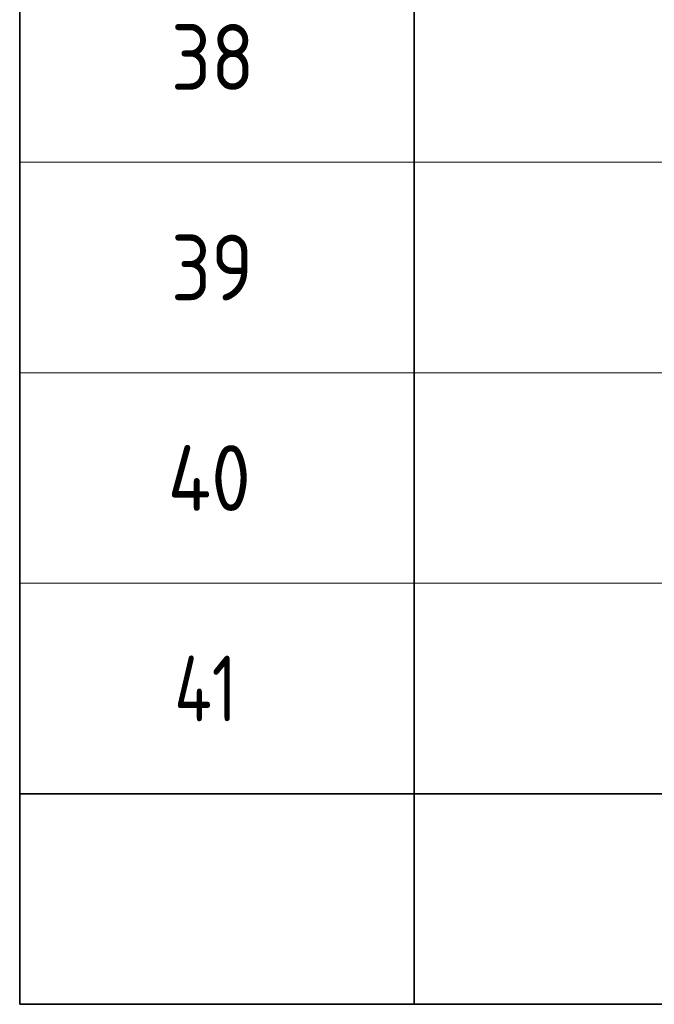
# Model space of a CAD drawing. Header units: metres. Extents: x -38 to 97, y -15 to 21.
# Tile 53 of 89: x 67.92 to 70.33, y 0.47 to 4.21. Entities that reach past the tile are written whole.
import ezdxf

# ---------------------------------------------------------------- set-up
doc = ezdxf.new("R2010")
doc.units = ezdxf.units.M
doc.layers.add('XR$4$Текст_ примечание', color=7, linetype='Continuous', lineweight=13)
doc.styles.add('ISOCPEUR', font='txt')

msp = doc.modelspace()

# ---------------------------------------------------------------- linework, layer by layer
at = {"layer": 'XR$4$Текст_ примечание', "color": 7, "linetype": 'Continuous', "lineweight": 35, "transparency": 33554687}
for p, q in [((67.9198, 4.4717), (67.9198, 3.6717)), ((69.4198, 4.4717), (69.4198, 3.6717)), ((67.9198, 3.6717), (67.9198, 2.8717)), ((69.4198, 3.6717), (69.4198, 2.8717)), ((67.9198, 2.8717), (67.9198, 2.0717)), ((69.4198, 2.8717), (69.4198, 2.0717)), ((67.9198, 2.0717), (67.9198, 1.2717)), ((69.4198, 2.0717), (69.4198, 1.2717)), ((67.9198, 1.2717), (67.9198, 0.4717)), ((67.9198, 1.2717), (86.4198, 1.2717)), ((69.4198, 1.2717), (69.4198, 0.4717)), ((67.9198, 0.4717), (86.4198, 0.4717))]:
    msp.add_line(p, q, dxfattribs=at)
at = {"layer": 'XR$4$Текст_ примечание', "color": 7, "linetype": 'Continuous', "lineweight": 13, "transparency": 33554687}
for p, q in [((86.4198, 3.6717), (67.9198, 3.6717)), ((86.4198, 2.8717), (67.9198, 2.8717)), ((86.4198, 2.0717), (67.9198, 2.0717)), ((86.4198, 1.2717), (67.9198, 1.2717))]:
    msp.add_line(p, q, dxfattribs=at)

# ---------------------------------------------------------------- texts
at = {"layer": 'XR$4$Текст_ примечание', "color": 7, "linetype": 'Continuous', "lineweight": 35, "transparency": 33554687, "char_height": 0.25, "attachment_point": 7, "style": 'ISOCPEUR'}
for s, insert, width in [('\\W0.87;38', (68.4948, 3.9467), 0.45901), ('\\W0.87;39', (68.4948, 3.1467), 0.45901), ('\\W0.88;40', (68.4823, 2.3467), 0.484994), ('\\W0.76;41', (68.5073, 1.5467), 0.420468)]:
    msp.add_mtext(s, dxfattribs=dict(at, insert=insert, width=width))

doc.saveas('drawing.dxf')
